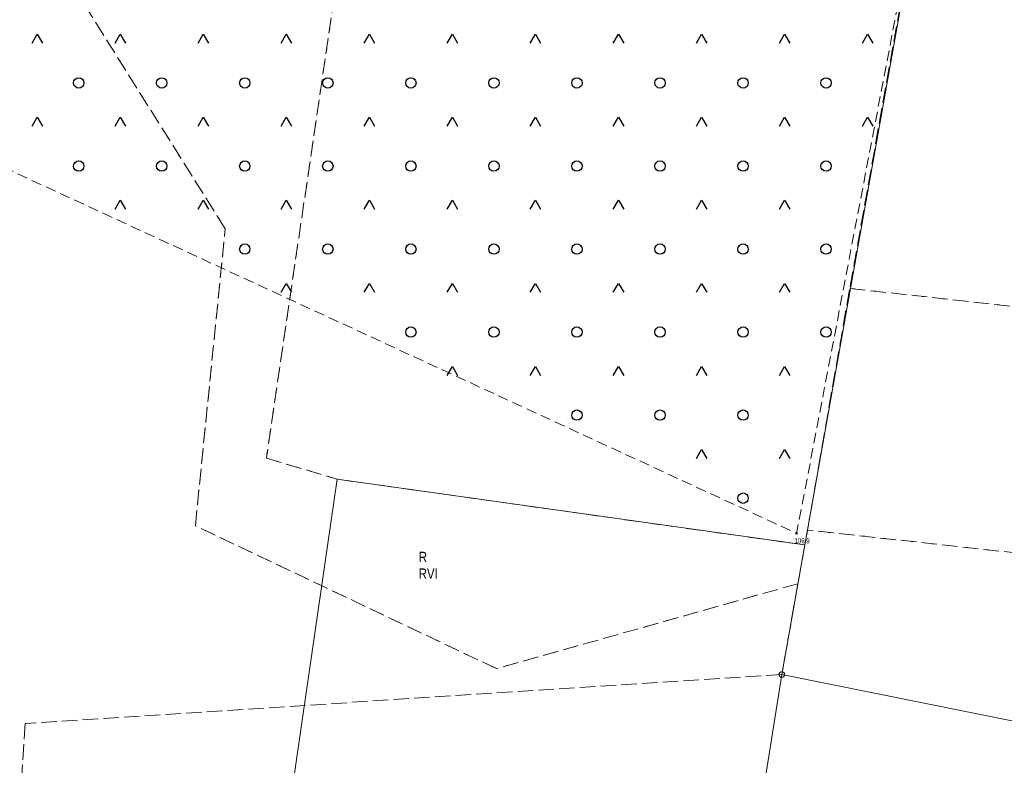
# Model space of a CAD drawing. Header units: inches. Extents: x 6497603 to 6502483, y 5925790 to 5934357.
# Tile 19 of 256: x 6499643 to 6499785, y 5926138 to 5926246. Entities that reach past the tile are written whole.
import ezdxf
from ezdxf.enums import TextEntityAlignment as Align

# ---------------------------------------------------------------- set-up
doc = ezdxf.new("R2010")
doc.units = ezdxf.units.IN
doc.header["$MEASUREMENT"] = 0
for name, pattern in [('1.5_0.75', [2.25, 1.5, -0.75]), ('219-1000', [0, 0]), ('egkk-1000', [3, 2.25, -0.75]), ('egug-1000', [1.5, 0.75, -0.75])]:
    doc.linetypes.add(name, pattern=pattern)
for name, color, linetype in [('202-punkt graniczny', 7, 'Continuous'), ('203-punkt graniczny', 7, 'Continuous'), ('209-oznaczenie konturu klasyfikacyjnego', 7, 'Continuous'), ('210-oznaczenie konturu użytku gruntowego', 7, 'Continuous'), ('217-kontur klasyfikacyjny', 7, 'Continuous'), ('218-kontur użytku gruntowego', 7, 'Continuous'), ('219-działka ewidencyjna', 7, 'Continuous'), ('pikieta naturalna', 7, 'Continuous'), ('pikieta naturalna-Atr2', 7, 'Continuous'), ('teren zalesiony', 7, 'Continuous')]:
    doc.layers.add(name, color=color, linetype=linetype)
doc.styles.get("Standard").update_dxf_attribs({"font": 'arial.ttf'})

# ---------------------------------------------------------------- blocks, each defined once
blk = doc.blocks.new('203')
at = {"linetype": 'Continuous', "lineweight": 0}
h = blk.add_hatch(color=0, dxfattribs=at)
edge = h.paths.add_edge_path()
edge.add_arc((0, 0), 0.09, 0, 360)
blk = doc.blocks.new('202')
at = {"color": 0, "linetype": 'Continuous', "lineweight": 0}
blk.add_circle((0, 0), 0.4, dxfattribs=at)
blk = doc.blocks.new('PW01')
at = {"linetype": 'Continuous', "lineweight": 13}
h = blk.add_hatch(color=0, dxfattribs=at)
edge = h.paths.add_edge_path()
edge.add_arc((0, 0), 0.18, 0, 360)
blk = doc.blocks.new('OTZK3')
at = {"color": 0, "linetype": 'Continuous'}
for p, q in [((-0.75, -0.433), (0, 0.866)), ((0, 0.866), (0.75, -0.433))]:
    blk.add_line(p, q, dxfattribs=at)
blk = doc.blocks.new('OTZK1')
at = {"color": 0, "linetype": 'Continuous'}
blk.add_circle((0, 0), 0.75, dxfattribs=at)

msp = doc.modelspace()

# ---------------------------------------------------------------- linework, layer by layer
at = {"layer": '217-kontur klasyfikacyjny', "color": 3, "linetype": 'egkk-1000', "lineweight": 18, "flags": 128}
for points in [[(6499775.57, 5926280.37), (6499762.49, 5926207.05)], [(6499672.24, 5926215.67), (6499646.97, 5926255.9)], [(6499687.99, 5926249.13), (6499678.18, 5926182.53)], [(6499667.92, 5926172.75), (6499672.24, 5926215.67)], [(6499756.38, 5926172.13), (6499762.49, 5926207.05)], [(6499762.49, 5926207.05), (6499840.08, 5926198.45)], [(6499678.18, 5926182.53), (6499688.41, 5926179.48)], [(6499688.41, 5926179.48), (6499756, 5926169.97)], [(6499711.43, 5926152.1), (6499667.92, 5926172.75)], [(6499756, 5926169.97), (6499756.38, 5926172.13)], [(6499831.75, 5926163.86), (6499756.38, 5926172.13)], [(6499756, 5926169.97), (6499755, 5926164.37)], [(6499755, 5926164.37), (6499711.43, 5926152.1)], [(6499755, 5926164.37), (6499752.67, 5926151.26)], [(6499752.67, 5926151.26), (6499643.35, 5926144.17)], [(6499643.35, 5926144.17), (6499633.45, 5925996.77)]]:
    msp.add_lwpolyline(points, dxfattribs=at)
at = {"layer": '218-kontur użytku gruntowego', "color": 3, "linetype": 'egug-1000', "lineweight": 18, "flags": 128}
for points in [[(6499775.57, 5926280.37), (6499762.49, 5926207.05)], [(6499672.24, 5926215.67), (6499646.97, 5926255.9)], [(6499687.99, 5926249.13), (6499678.18, 5926182.53)], [(6499667.92, 5926172.75), (6499672.24, 5926215.67)], [(6499756.38, 5926172.13), (6499762.49, 5926207.05)], [(6499762.49, 5926207.05), (6499840.08, 5926198.45)], [(6499678.18, 5926182.53), (6499688.41, 5926179.48)], [(6499688.41, 5926179.48), (6499756, 5926169.97)], [(6499711.43, 5926152.1), (6499667.92, 5926172.75)], [(6499756, 5926169.97), (6499756.38, 5926172.13)], [(6499831.75, 5926163.86), (6499756.38, 5926172.13)], [(6499756, 5926169.97), (6499755, 5926164.37)], [(6499755, 5926164.37), (6499711.43, 5926152.1)], [(6499755, 5926164.37), (6499752.67, 5926151.26)], [(6499752.67, 5926151.26), (6499643.35, 5926144.17)], [(6499643.35, 5926144.17), (6499633.45, 5925996.77)]]:
    msp.add_lwpolyline(points, dxfattribs=at)
at = {"layer": '219-działka ewidencyjna', "color": 3, "linetype": '219-1000', "lineweight": 18, "flags": 128}
for points in [[(6499756, 5926169.97), (6499782.66, 5926319.84)], [(6499659.71, 5925981.55), (6499688.41, 5926179.48)], [(6499688.41, 5926179.48), (6499756, 5926169.97)], [(6499752.67, 5926151.26), (6499756, 5926169.97)], [(6499736.32, 5926048.6), (6499752.67, 5926151.26)], [(6499951.19, 5926111.26), (6499752.67, 5926151.26)]]:
    msp.add_lwpolyline(points, dxfattribs=at)
at = {"layer": 'teren zalesiony', "color": 7, "linetype": '1.5_0.75', "lineweight": 18, "flags": 128}
msp.add_lwpolyline([(6499771.49, 5926322.37), (6499780.06, 5926313.82), (6499774.57, 5926274.89), (6499754.81, 5926171.65), (6499453.95, 5926310.54), (6499442.1, 5926317.03), (6499411.98, 5926334.53), (6499420.16, 5926350.56), (6499565.17, 5926330.92), (6499589.85, 5926328.18), (6499611.54, 5926327.49), (6499644.86, 5926326.32), (6499638.1, 5926289.06), (6499643.58, 5926288.42), (6499649.96, 5926326.14), (6499668.86, 5926325.48), (6499710.7, 5926327.16)], close=True, dxfattribs=at)

# ---------------------------------------------------------------- block references
at = {"layer": '202-punkt graniczny', "color": 7, "linetype": 'Continuous', "lineweight": 18}
msp.add_blockref('202', (6499752.67, 5926151.26), dxfattribs=at)
at = {"layer": '203-punkt graniczny', "color": 7, "linetype": 'Continuous', "lineweight": 18}
for p in [(6499688.41, 5926179.48), (6499756, 5926169.97)]:
    msp.add_blockref('203', p, dxfattribs=at)
at = {"layer": 'pikieta naturalna', "color": 7, "linetype": 'Continuous', "lineweight": 13}
msp.add_blockref('PW01', (6499754.81, 5926171.65), dxfattribs=at)
at = {"layer": 'teren zalesiony', "color": 7, "linetype": 'Continuous', "lineweight": 18}
for name, p in [('OTZK3', (6499645.066, 5926242.916)), ('OTZK3', (6499657.066, 5926242.916)), ('OTZK3', (6499669.066, 5926242.916)), ('OTZK3', (6499681.066, 5926242.916)), ('OTZK3', (6499693.066, 5926242.916)), ('OTZK3', (6499705.066, 5926242.916)), ('OTZK3', (6499717.066, 5926242.916)), ('OTZK3', (6499729.066, 5926242.916)), ('OTZK3', (6499741.066, 5926242.916)), ('OTZK3', (6499753.066, 5926242.916)), ('OTZK3', (6499765.066, 5926242.916)), ('OTZK1', (6499651.066, 5926236.736)), ('OTZK1', (6499663.066, 5926236.736)), ('OTZK1', (6499675.066, 5926236.736)), ('OTZK1', (6499687.066, 5926236.736)), ('OTZK1', (6499699.066, 5926236.736)), ('OTZK1', (6499711.066, 5926236.736)), ('OTZK1', (6499723.066, 5926236.736)), ('OTZK1', (6499735.066, 5926236.736)), ('OTZK1', (6499747.066, 5926236.736)), ('OTZK1', (6499759.066, 5926236.736)), ('OTZK3', (6499645.066, 5926230.916)), ('OTZK3', (6499657.066, 5926230.916)), ('OTZK3', (6499669.066, 5926230.916)), ('OTZK3', (6499681.066, 5926230.916)), ('OTZK3', (6499693.066, 5926230.916)), ('OTZK3', (6499705.066, 5926230.916)), ('OTZK3', (6499717.066, 5926230.916)), ('OTZK3', (6499729.066, 5926230.916)), ('OTZK3', (6499741.066, 5926230.916)), ('OTZK3', (6499753.066, 5926230.916)), ('OTZK3', (6499765.066, 5926230.916)), ('OTZK1', (6499651.066, 5926224.736)), ('OTZK1', (6499663.066, 5926224.736)), ('OTZK1', (6499675.066, 5926224.736)), ('OTZK1', (6499687.066, 5926224.736)), ('OTZK1', (6499699.066, 5926224.736)), ('OTZK1', (6499711.066, 5926224.736)), ('OTZK1', (6499723.066, 5926224.736)), ('OTZK1', (6499735.066, 5926224.736)), ('OTZK1', (6499747.066, 5926224.736)), ('OTZK1', (6499759.066, 5926224.736)), ('OTZK3', (6499657.066, 5926218.916)), ('OTZK3', (6499669.066, 5926218.916)), ('OTZK3', (6499681.066, 5926218.916)), ('OTZK3', (6499693.066, 5926218.916)), ('OTZK3', (6499705.066, 5926218.916)), ('OTZK3', (6499717.066, 5926218.916)), ('OTZK3', (6499729.066, 5926218.916)), ('OTZK3', (6499741.066, 5926218.916)), ('OTZK3', (6499753.066, 5926218.916)), ('OTZK1', (6499675.066, 5926212.736)), ('OTZK1', (6499687.066, 5926212.736)), ('OTZK1', (6499699.066, 5926212.736)), ('OTZK1', (6499711.066, 5926212.736)), ('OTZK1', (6499723.066, 5926212.736)), ('OTZK1', (6499735.066, 5926212.736)), ('OTZK1', (6499747.066, 5926212.736)), ('OTZK1', (6499759.066, 5926212.736)), ('OTZK3', (6499681.066, 5926206.916)), ('OTZK3', (6499693.066, 5926206.916)), ('OTZK3', (6499705.066, 5926206.916)), ('OTZK3', (6499717.066, 5926206.916)), ('OTZK3', (6499729.066, 5926206.916)), ('OTZK3', (6499741.066, 5926206.916)), ('OTZK3', (6499753.066, 5926206.916)), ('OTZK1', (6499699.066, 5926200.736)), ('OTZK1', (6499711.066, 5926200.736)), ('OTZK1', (6499723.066, 5926200.736)), ('OTZK1', (6499735.066, 5926200.736)), ('OTZK1', (6499747.066, 5926200.736)), ('OTZK1', (6499759.066, 5926200.736)), ('OTZK3', (6499705.066, 5926194.916)), ('OTZK3', (6499717.066, 5926194.916)), ('OTZK3', (6499729.066, 5926194.916)), ('OTZK3', (6499741.066, 5926194.916)), ('OTZK3', (6499753.066, 5926194.916)), ('OTZK1', (6499723.066, 5926188.736)), ('OTZK1', (6499735.066, 5926188.736)), ('OTZK1', (6499747.066, 5926188.736)), ('OTZK3', (6499741.066, 5926182.916)), ('OTZK3', (6499753.066, 5926182.916)), ('OTZK1', (6499747.066, 5926176.736))]:
    msp.add_blockref(name, p, dxfattribs=at)

# ---------------------------------------------------------------- texts
at = {"layer": '209-oznaczenie konturu klasyfikacyjnego', "color": 3, "linetype": 'Continuous', "lineweight": 18, "width": 0.79}
msp.add_text('RVI', height=1.5, dxfattribs=at).set_placement((6499700.19, 5926166.59), align=Align.TOP_LEFT)
at = {"layer": '210-oznaczenie konturu użytku gruntowego', "color": 3, "linetype": 'Continuous', "lineweight": 18, "width": 0.79}
msp.add_text('R', height=1.5, dxfattribs=at).set_placement((6499700.21, 5926167.49))
at = {"layer": 'pikieta naturalna-Atr2', "color": 7, "width": 0.667}
msp.add_text('106.9', height=0.75, dxfattribs=at).set_placement((6499754.51, 5926170.2))

doc.saveas('drawing.dxf')
